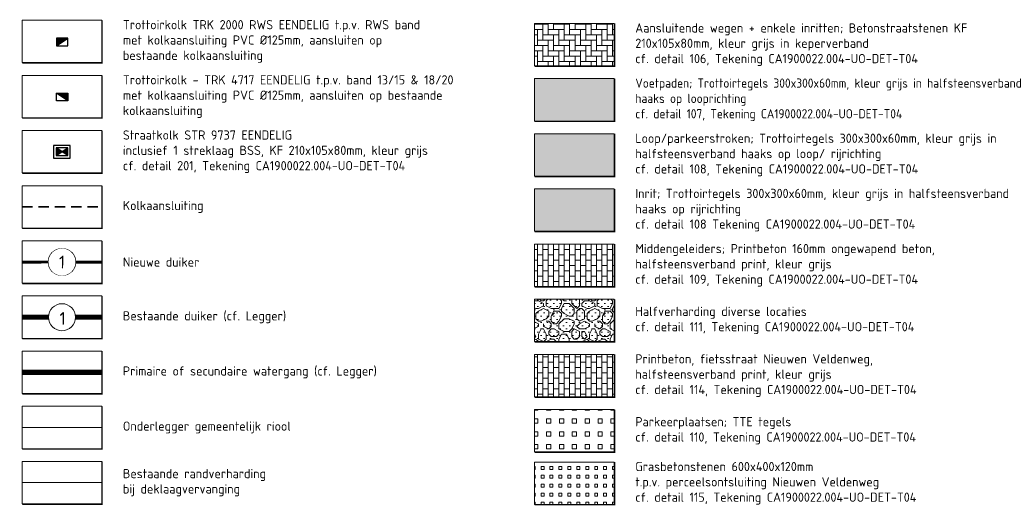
# Model space of a CAD drawing. Header units: metres. Extents: x 163543 to 168130, y 402678 to 405437.
# Tile 232 of 256: x 168016 to 168055, y 403398 to 403417. Entities that reach past the tile are written whole.
import ezdxf
from ezdxf.enums import TextEntityAlignment as Align

# ---------------------------------------------------------------- set-up
doc = ezdxf.new("R2010")
doc.units = ezdxf.units.M
doc.set_wipeout_variables(frame=1)
for name, pattern in [('X-CA190022.004-UO-TXT_Legenda$0$DASHED2', [0.375, 0.25, -0.125]), ('X-CA190022.004-UO-TXT_Legenda$0$RI-HWA_BETON', [11.4, 9, -2.4]), ('X-CA190022.004-UO-TXT_Legenda$0$RI-HWA_PVC', [6.4, 4, -2.4])]:
    doc.linetypes.add(name, pattern=pattern)
doc.layers.get('0').update_dxf_attribs({"lineweight": 25})
for name, color, linetype, lineweight in [('X-CA190022.004-UO-TXT_Legenda$0$B-WE-KW-KUNSTWERK_DUIKER-G', 1, 'Continuous', 18), ('X-CA190022.004-UO-TXT_Legenda$0$B-WE-RI-PERSLEIDING_ASBESTCEMENT_450-G', 210, 'X-CA190022.004-UO-TXT_Legenda$0$1-200 PERSLEIDING', 18), ('X-CA190022.004-UO-TXT_Legenda$0$B-WE-VH-KANTVERHARDING-G', 214, 'Continuous', 18), ('X-CA190022.004-UO-TXT_Legenda$0$N-WE-RI-HWA_KOLK-S-11-22 RWS BAND', 1, 'Continuous', 25), ('X-CA190022.004-UO-TXT_Legenda$0$N-WE-RI-HWA_KOLK-S-COMBI 5-20 BAND', 150, 'Continuous', 25), ('X-CA190022.004-UO-TXT_Legenda$0$N-WE-RI-HWA_KOLK-S-met streklagen', 7, 'Continuous', 25), ('X-CA190022.004-UO-TXT_Legenda$0$N-WE-RI-HWA_TRANSPORTLEIDING_BETON_250-G', 150, 'X-CA190022.004-UO-TXT_Legenda$0$RI-HWA_BETON', 35), ('X-CA190022.004-UO-TXT_Legenda$0$N-WE-RI-HWA_TRANSPORTLEIDING_PVC_160-G', 150, 'X-CA190022.004-UO-TXT_Legenda$0$RI-HWA_PVC', 35), ('X-CA190022.004-UO-TXT_Legenda$0$N-WE-VH-VERHARDING_BETONSTRAATSTEEN-A-200', 252, 'Continuous', 18), ('X-CA190022.004-UO-TXT_Legenda$0$WS_PARAMPROFIEL_WATERLOOP', 5, 'Continuous', 20), ('X-CA190022.004-UO-TXT_Legenda$0$X-XX-AL-LEGENDA-G', 7, 'Continuous', 18), ('X-CA190022.004-UO-TXT_Legenda$0$X-XX-AL-T18', 7, 'Continuous', 18), ('X-CA190022.004-UO-TXT_Legenda$0$X-XX-AL-VERWIJZING DUIKERS-S', 150, 'Continuous', 25)]:
    doc.layers.add(name, color=color, linetype=linetype, lineweight=lineweight)
for name, color, linetype, lineweight, transparency in [('X-CA190022.004-UO-TXT_Legenda$0$N-WE-VH-VERHARDING-LOOP-PARKEERSTROOK-GRIJS-A', 148, 'Continuous', 0, 0.2), ('X-CA190022.004-UO-TXT_Legenda$0$N-WE-VH-VERHARDING_BETONSTRAATSTEENPRINT PRINTBETON-A-200 NIEUWEN VELDENWEG', 24, 'Continuous', 18, 0.2), ('X-CA190022.004-UO-TXT_Legenda$0$N-WE-VH-VERHARDING_GRASBETONSTEEN-A-50 GBT', 7, 'Continuous', 18, 0.5), ('X-CA190022.004-UO-TXT_Legenda$0$N-WE-VH-VERHARDING_GRASBETONSTEEN-A-50 TTE PLATEN', 7, 'Continuous', 18, 0.5), ('X-CA190022.004-UO-TXT_Legenda$0$N-WE-VH-VERHARDING_HALFVERHARDING-A-200', 252, 'Continuous', 18, 0.5), ('X-CA190022.004-UO-TXT_Legenda$0$N-WE-VH-VERHARDING_TEGEL-A-200 60MM TEGEL', 252, 'Continuous', 18, 0.5)]:
    doc.layers.add(name, color=color, linetype=linetype, lineweight=lineweight, transparency=transparency)
doc.layers.add('X-CA190022.004-UO-TXT_Legenda$0$N-WE-VH-VERHARDING_TEGEL-A-200 80MM TEGEL', color=7, linetype='Continuous', lineweight=18, true_color=0x2a393c, transparency=0.3)
doc.styles.add('X-CA190022.004-UO-TXT_Legenda$0$NLCS-ISO', font='NLCS-ISO.ttf')
doc.styles.add('X-CA190022.004-UO-TXT_Legenda$0$NLCS-ISO-M200-T18', font='NLCS-ISO.ttf', dxfattribs={"height": 0.36})
doc.styles.add('X-CA190022.004-UO-TXT_Legenda$0$NLCS-ISO-M200-T25', font='NLCS-ISO.ttf', dxfattribs={"height": 0.5})
doc.linetypes.add('X-CA190022.004-UO-TXT_Legenda$0$1-200 PERSLEIDING', pattern='A,1.5,-0.6,["PERS",X-CA190022.004-UO-TXT_Legenda$0$NLCS-ISO,S=0.24,R=0,X=-0.5,Y=-0.12],-0.65', length=2.75)
pattern_1 = [(0, (599.97926, -27.44197), (0.21, 0.21), [0.21, -0.21]), (90, (599.97926, -27.44197), (-0.21, 1e-17), [])]

# ---------------------------------------------------------------- blocks, each defined once
blk = doc.blocks.new('X-CA190022.004-UO-TXT_Legenda$0$N-SAL-VERWIJZING_MATERIAALNUMMER-SO')
blk.add_circle((0, 0), 2.64)
blk.add_wipeout([(2.64, 0), (2.63, 0.17), (2.62, 0.33), (2.59, 0.49), (2.56, 0.66), (2.51, 0.82), (2.45, 0.97), (2.39, 1.12), (2.31, 1.27), (2.23, 1.41), (2.13, 1.55), (2.03, 1.68), (1.92, 1.81), (1.81, 1.92), (1.68, 2.03), (1.55, 2.13), (1.41, 2.23), (1.27, 2.31), (1.12, 2.39), (0.97, 2.45), (0.82, 2.51), (0.66, 2.56), (0.49, 2.59), (0.33, 2.62), (0.17, 2.63), (0, 2.64), (-0.17, 2.63), (-0.33, 2.62), (-0.49, 2.59), (-0.66, 2.56), (-0.82, 2.51), (-0.97, 2.45), (-1.12, 2.39), (-1.27, 2.31), (-1.41, 2.23), (-1.55, 2.13), (-1.68, 2.03), (-1.81, 1.92), (-1.92, 1.81), (-2.03, 1.68), (-2.13, 1.55), (-2.23, 1.41), (-2.31, 1.27), (-2.39, 1.12), (-2.45, 0.97), (-2.51, 0.82), (-2.56, 0.66), (-2.59, 0.49), (-2.62, 0.33), (-2.63, 0.17), (-2.64, 0), (-2.63, -0.17), (-2.62, -0.33), (-2.59, -0.49), (-2.56, -0.66), (-2.51, -0.82), (-2.45, -0.97), (-2.39, -1.12), (-2.31, -1.27), (-2.23, -1.41), (-2.13, -1.55), (-2.03, -1.68), (-1.92, -1.81), (-1.81, -1.92), (-1.68, -2.03), (-1.55, -2.13), (-1.41, -2.23), (-1.27, -2.31), (-1.12, -2.39), (-0.97, -2.45), (-0.82, -2.51), (-0.66, -2.56), (-0.49, -2.59), (-0.33, -2.62), (-0.17, -2.63), (0, -2.64), (0.17, -2.63), (0.33, -2.62), (0.49, -2.59), (0.66, -2.56), (0.82, -2.51), (0.97, -2.45), (1.12, -2.39), (1.27, -2.31), (1.41, -2.23), (1.55, -2.13), (1.68, -2.03), (1.81, -1.92), (1.92, -1.81), (2.03, -1.68), (2.13, -1.55), (2.23, -1.41), (2.31, -1.27), (2.39, -1.12), (2.45, -0.97), (2.51, -0.82), (2.56, -0.66), (2.59, -0.49), (2.62, -0.33)])
at = {"style": 'X-CA190022.004-UO-TXT_Legenda$0$NLCS-ISO'}
blk.add_attdef('MATERIAALNUMMER', text='', height=2.5, dxfattribs=at).set_placement((0, 0), align=Align.MIDDLE_CENTER)
blk = doc.blocks.new('*U81')
h = blk.add_hatch(color=256)
h.dxf.hatch_style = 1
h.paths.add_polyline_path([(0, 0), (-1.125, 0.75), (-1.125, -0.75)])
h.paths.add_polyline_path([(1.125, -0.75), (1.125, 0.75), (0, 0)])
for p, q in [((-1.125, -0.75), (1.125, 0.75)), ((1.125, -0.75), (-1.125, 0.75))]:
    blk.add_line(p, q)
at = {"flags": 128}
for points in [[(-1.625, -1.25), (1.625, -1.25), (1.625, 1.25), (-1.625, 1.25)], [(-1.125, -0.75), (1.125, -0.75), (1.125, 0.75), (-1.125, 0.75)]]:
    blk.add_lwpolyline(points, close=True, dxfattribs=at)
blk = doc.blocks.new('X-CA190022.004-UO-TXT_Legenda$0$N-SRI-KOLK_TROTTOIR-SO')
blk.add_hatch(color=256).paths.add_polyline_path([(1.125, 1.5), (-1.125, 1.5), (-1.125, 0)])
blk.add_line((-1.125, 0), (1.125, 1.5))
at = {"flags": 128}
blk.add_lwpolyline([(-1.125, 0), (1.125, 0), (1.125, 1.5), (-1.125, 1.5)], close=True, dxfattribs=at)
blk = doc.blocks.new('X-CA190022.004-UO-TXT_Legenda$0$blokje legenda')
at = {"layer": 'X-CA190022.004-UO-TXT_Legenda$0$X-XX-AL-LEGENDA-G', "const_width": 0.1, "flags": 128}
blk.add_lwpolyline([(7.55, 0), (7.55, -4.05), (0, -4.05)], dxfattribs=at)
at = {"layer": 'X-CA190022.004-UO-TXT_Legenda$0$X-XX-AL-LEGENDA-G', "flags": 128}
blk.add_lwpolyline([(0, 0), (0, -4), (7.5, -4), (7.5, 0)], close=True, dxfattribs=at)

msp = doc.modelspace()

# ---------------------------------------------------------------- hatches: boundary and pattern name
at = {"layer": 'X-CA190022.004-UO-TXT_Legenda$0$N-WE-VH-VERHARDING-LOOP-PARKEERSTROOK-GRIJS-A'}
h = msp.add_hatch(color=256, dxfattribs=at)
h.dxf.hatch_style = 1
h.paths.add_polyline_path([(168039.341, 403412.493), (168036.23, 403412.493), (168036.23, 403410.834), (168039.341, 403410.834)])
at = {"layer": 'X-CA190022.004-UO-TXT_Legenda$0$N-WE-VH-VERHARDING_BETONSTRAATSTEEN-A-200'}
h = msp.add_hatch(dxfattribs=at)
h.set_pattern_fill('AVH-BSS_KEIFORMAAT_KEPER', color=256, scale=2, pattern_type=2)
h.set_pattern_definition([(0, (599.97926, -27.44197), (0.21, 0.21), [0.63, -0.21]), (270, (599.97926, -27.02197), (0.21, 0.21), [0.63, -0.21])])
h.paths.add_polyline_path([(168039.341, 403416.811), (168036.23, 403416.811), (168036.23, 403415.152), (168039.341, 403415.152)])
at = {"layer": 'X-CA190022.004-UO-TXT_Legenda$0$N-WE-VH-VERHARDING_BETONSTRAATSTEEN-A-200', "ltscale": 2}
h = msp.add_hatch(dxfattribs=at)
h.set_pattern_fill('AVH-BSS_KEIFORMAAT_HALFST', color=256, scale=2, pattern_type=2)
h.set_pattern_definition(pattern_1)
h.paths.add_polyline_path([(168036.23, 403408.176), (168036.23, 403406.517), (168039.341, 403406.517), (168039.341, 403408.176)])
at = {"layer": 'X-CA190022.004-UO-TXT_Legenda$0$N-WE-VH-VERHARDING_BETONSTRAATSTEENPRINT PRINTBETON-A-200 NIEUWEN VELDENWEG', "ltscale": 0.2}
h = msp.add_hatch(dxfattribs=at)
h.set_pattern_fill('AVH-BSS_KEIFORMAAT_HALFST', color=256, scale=2, pattern_type=2)
h.set_pattern_definition(pattern_1)
h.paths.add_polyline_path([(168039.341, 403403.858), (168036.23, 403403.858), (168036.23, 403402.199), (168039.341, 403402.199)])
at = {"layer": 'X-CA190022.004-UO-TXT_Legenda$0$N-WE-VH-VERHARDING_GRASBETONSTEEN-A-50 GBT'}
h = msp.add_hatch(dxfattribs=at)
h.set_pattern_fill('AVH-GRASBETONSTEEN_04', color=256, scale=0.175, pattern_type=2)
h.set_pattern_definition([(0, (599.97926, -27.44197), (0, 0.35), [0.1166666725, -0.2333333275]), (0, (599.97926, -27.3253), (0, 0.35), [0.1166666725, -0.2333333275]), (90, (599.97926, -27.44197), (-0.35, 2e-17), [0.1166666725, -0.2333333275]), (90, (600.09593, -27.44197), (-0.35, 2e-17), [0.1166666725, -0.2333333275])])
h.paths.add_polyline_path([(168039.341, 403399.645), (168036.23, 403399.645), (168036.23, 403397.986), (168039.341, 403397.986)])
at = {"layer": 'X-CA190022.004-UO-TXT_Legenda$0$N-WE-VH-VERHARDING_GRASBETONSTEEN-A-50 TTE PLATEN'}
h = msp.add_hatch(dxfattribs=at)
h.set_pattern_fill('AVH-GRASBETONSTEEN_04', color=256, scale=0.252, pattern_type=2)
h.set_pattern_definition([(0, (-73061.7854, -177534.43457), (0, 0.504), [0.1680000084, -0.3359999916]), (0, (-73061.7854, -177534.26657), (0, 0.504), [0.1680000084, -0.3359999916]), (90, (-73061.7854, -177534.43457), (-0.504, 3e-17), [0.1680000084, -0.3359999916]), (90, (-73061.6174, -177534.43457), (-0.504, 3e-17), [0.1680000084, -0.3359999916])])
h.paths.add_polyline_path([(168039.341, 403401.699), (168036.23, 403401.699), (168036.23, 403400.04), (168039.341, 403400.04)])
at = {"layer": 'X-CA190022.004-UO-TXT_Legenda$0$N-WE-VH-VERHARDING_HALFVERHARDING-A-200', "transparency": 33554559}
h = msp.add_hatch(dxfattribs=at)
h.set_pattern_fill('AVH-HALFVERHARDING_GRIND_03', color=256, scale=0.2, pattern_type=2)
h.set_pattern_definition([(0, (599.97926, -23.1475), (0.125, 0.125), [0, -0.25]), (0, (599.9793, -23.1475), (2, 2), [0.2, -0.3, 0.1, -0.3, 0.1, -1]), (0, (600.9793, -22.9475), (2, 2), [0.1, -1.9]), (0, (600.3793, -22.8475), (2, 2), [0.1, -0.2, 0.1, -1.6]), (0, (601.3793, -22.7475), (2, 2), [0.2, -1.8]), (0, (601.5793, -22.6475), (2, 2), [0.1, -1.9]), (0, (600.9793, -22.4475), (2, 2), [0.2, -1.8]), (0, (599.9793, -22.3475), (2, 2), [0.1, -0.2, 0.1, -0.5, 0.3, -0.8]), (0, (601.3793, -22.1475), (2, 2), [0.2, -1.8]), (0, (600.1793, -22.0475), (2, 2), [0.2, -0.1, 0.1, -0.8, 0.1, -0.7]), (0, (600.0793, -21.9475), (2, 2), [0.1, -1.9]), (0, (600.7793, -21.8475), (2, 2), [0.1, -0.1, 0.1, -1.7]), (0, (600.4793, -21.7475), (2, 2), [0.1, -1.9]), (0, (601.7793, -21.6475), (2, 2), [0.1, -1.9]), (0, (600.8793, -21.5475), (2, 2), [0.1, -0.8, 0.1, -1]), (0, (600.8793, -21.4475), (2, 2), [0.2, -1.8]), (0, (601.2793, -21.3475), (2, 2), [0.2, -1.8]), (0, (600.0793, -21.2475), (2, 2), [0.1, -1.2, 0.2, -0.5]), (90, (599.9793, -22.2475), (-2, 2), [0.4, -0.4, 0.2, -1]), (90, (600.0793, -22.2475), (-2, 2), [0.1, -0.7, 0.2, -1]), (90, (600.1793, -22.7475), (-2, 2), [0.3, -1.7]), (90, (600.2793, -22.7475), (-2, 2), [0.2, -1.8]), (90, (600.3793, -23.0475), (-2, 2), [0.1, -1.2, 0.1, -0.1, 0.2, -0.3]), (90, (600.5793, -23.0475), (-2, 2), [0.1, -0.7, 0.1, -1.1]), (90, (600.6793, -22.2475), (-2, 2), [0.2, -0.3, 0.1, -0.1, 0.2, -1.1]), (90, (600.7793, -22.6475), (-2, 2), [0.2, -1.1, 0.1, -0.6]), (90, (600.8793, -23.0475), (-2, 2), [0.1, -0.1, 0.2, -1.6]), (90, (601.0793, -21.7475), (-2, 2), [0.1, -1.9]), (90, (601.1793, -21.7475), (-2, 2), [0.2, -0.2, 0.1, -0.1, 0.2, -1.2]), (90, (601.2793, -22.6475), (-2, 2), [0.1, -0.1, 0.1, -0.2, 0.1, -1.4]), (90, (601.5793, -21.9475), (-2, 2), [0.4, -1.6]), (90, (601.6793, -22.1475), (-2, 2), [0.4, -0.3, 0.2, -1.1]), (90, (601.7793, -22.9475), (-2, 2), [0.1, -0.3, 0.2, -1.4]), (90, (601.8793, -22.7475), (-2, 2), [0.3, -1.7]), (45, (600.7793, -23.1475), (0, 1.9999999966), [0.14142, -2.687007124]), (45, (601.8793, -23.0475), (0, 1.9999999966), [0.14142, -2.404167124, 0.14142, -0.14142]), (45, (600.5793, -22.9475), (0, 1.9999999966), [0.142, -1.13136, 0.14142, -1.414227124]), (45, (601.0793, -22.9475), (0, 1.9999999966), [0.14142, -2.262747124, 0.14142, -0.28284]), (45, (601.1793, -22.9475), (0, 1.9999999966), [0.28284, -1.13136, 0.28284, -1.131387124]), (45, (600.6793, -22.7475), (0, 1.9999999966), [0.1414, -1.2728, 0.1414, -0.1414, 0.1414, -0.990027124]), (45, (601.6793, -22.6475), (0, 1.9999999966), [0.14142, -0.14142, 0.14142, -2.404167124]), (45, (600.2793, -22.5475), (0, 1.9999999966), [0.14142, -1.69704, 0.14142, -0.848547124]), (45, (601.8793, -22.3475), (0, 1.9999999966), [0.1414, -0.1414, 0.1414, -0.56568, 0.1414, -1.697147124]), (45, (600.6793, -22.0475), (0, 1.9999999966), [0.14142, -2.687007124]), (45, (600.1793, -21.9475), (0, 1.9999999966), [0.282842, -2.545585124]), (45, (599.9793, -21.7475), (0, 1.9999999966), [0.14142, -0.14142, 0.14142, -2.404167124]), (45, (601.0793, -21.4475), (0, 1.9999999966), [0.14142, -2.687007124]), (45, (601.6793, -21.2475), (0, 1.9999999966), [0.14142, -2.687007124]), (135, (600.8793, -22.9475), (2e-16, 1.9999999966), [0.14142, -2.687007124]), (135, (600.9793, -22.9475), (2e-16, 1.9999999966), [0.14142, -2.687007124]), (135, (600.3793, -22.8475), (2e-16, 1.9999999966), [0.14142, -0.56568, 0.28284, -1.838487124]), (135, (599.9793, -22.8475), (2e-16, 1.9999999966), [0.14142, -2.687007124]), (135, (601.2793, -22.5475), (2e-16, 1.9999999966), [0.14142, -1.1313708, 0.14142, -1.414216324]), (135, (601.3793, -22.5475), (2e-16, 1.9999999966), [0.1414, -0.8486, 0.1414, -0.8484, 0.1414, -0.707227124]), (135, (600.1793, -22.4475), (2e-16, 1.9999999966), [0.14142, -2.687007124]), (135, (601.7793, -22.3475), (2e-16, 1.9999999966), [0.2828, -0.7071, 0.1414, -0.1414, 0.1414, -1.414327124]), (135, (600.4793, -22.0475), (2e-16, 1.9999999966), [0.14142, -2.687007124]), (135, (601.2793, -22.0475), (2e-16, 1.9999999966), [0.282842, -2.545585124]), (135, (601.3793, -22.0475), (2e-16, 1.9999999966), [0.14142, -2.687007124]), (135, (600.7793, -21.8475), (2e-16, 1.9999999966), [0.14142, -2.687007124]), (135, (600.1793, -21.5475), (2e-16, 1.9999999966), [0.14142, -2.687007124]), (135, (601.7793, -21.5475), (2e-16, 1.9999999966), [0.14142, -2.687007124]), (26.5650512, (600.1793, -23.1475), (2, 8e-10), [0.2236, -4.248535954]), (26.5650512, (599.9793, -22.9475), (2, 8e-10), [0.2236, -4.248535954]), (26.5650512, (599.9793, -22.8475), (2, 8e-10), [0.2236, -4.248535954]), (26.5650512, (600.4793, -22.8475), (2, 8e-10), [0.2236, -4.248535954]), (26.5650512, (600.3793, -22.4475), (2, 8e-10), [0.2236, -4.248535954]), (26.5650512, (600.3793, -22.3475), (2, 8e-10), [0.2236, -4.248535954]), (26.5650512, (600.7793, -21.9475), (2, 8e-10), [0.2236, -4.248535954]), (26.5650512, (600.8793, -21.8475), (2, 8e-10), [0.2236, -4.248535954]), (26.5650512, (600.0793, -21.6475), (2, 8e-10), [0.2236, -4.248535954]), (26.5650512, (600.6793, -21.6475), (2, 8e-10), [0.2236, -4.248535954]), (63.43494882, (601.6793, -23.1475), (1e-10, 2), [0.2236, -4.248535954]), (63.43494882, (601.1793, -22.8475), (1e-10, 2), [0.2236, -4.248535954]), (63.43494882, (600.8793, -22.6475), (1e-10, 2), [0.2236, -4.248535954]), (63.43494882, (601.1793, -22.3475), (1e-10, 2), [0.2236, -4.248535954]), (63.43494882, (601.2793, -22.3475), (1e-10, 2), [0.2236, -4.248535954]), (63.43494882, (600.5793, -22.0475), (1e-10, 2), [0.2236, -4.248535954]), (63.43494882, (600.3793, -21.9475), (1e-10, 2), [0.2236, -4.248535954]), (63.43494882, (601.1793, -21.5475), (1e-10, 2), [0.2236, -4.248535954]), (63.43494882, (600.3793, -21.3475), (1e-10, 2), [0.2236, -4.248535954]), (116.5650512, (600.0793, -21.9475), (-8e-10, 2), [0.2236, -4.248535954]), (116.5650512, (601.2793, -21.9475), (-8e-10, 2), [0.2236, -4.248535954]), (116.5650512, (599.9793, -21.8475), (-8e-10, 2), [0.2236, -4.248535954]), (116.5650512, (601.5793, -21.5475), (-8e-10, 2), [0.2236, -4.248535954]), (116.5650512, (600.2793, -21.4475), (-8e-10, 2), [0.2236, -4.248535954]), (116.5650512, (600.6793, -21.3475), (-8e-10, 2), [0.2236, -4.248535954]), (153.4349488, (600.7793, -23.1475), (-2, 8e-10), [0.2236, -4.248535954]), (153.4349488, (600.3793, -22.9475), (-2, 8e-10), [0.2236, -4.248535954]), (153.4349488, (601.7793, -22.8475), (-2, 8e-10), [0.2236, -4.248535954]), (153.4349488, (601.5793, -22.6475), (-2, 8e-10), [0.2236, -4.248535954]), (153.4349488, (600.7793, -22.4475), (-2, 8e-10), [0.2236, -4.248535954]), (153.4349488, (600.2793, -22.3475), (-2, 8e-10), [0.2236, -4.248535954]), (153.4349488, (600.8793, -22.3475), (-2, 8e-10), [0.2236, -4.248535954]), (153.4349488, (600.5793, -22.1475), (-2, 8e-10), [0.2236, -4.248535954]), (153.4349488, (600.5793, -21.6475), (-2, 8e-10), [0.2236, -4.248535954]), (153.4349488, (599.9793, -21.2475), (-2, 8e-10), [0.2236, -4.248535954]), (153.4349488, (601.1793, -21.2475), (-2, 8e-10), [0.2236, -4.248535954]), (153.4349488, (601.3793, -21.2475), (-2, 8e-10), [0.2236, -4.248535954])])
h.paths.add_polyline_path([(168036.23, 403406.017), (168036.23, 403404.358), (168039.341, 403404.358), (168039.341, 403406.017)])
at = {"layer": 'X-CA190022.004-UO-TXT_Legenda$0$N-WE-VH-VERHARDING_TEGEL-A-200 60MM TEGEL', "ltscale": 0.5}
h = msp.add_hatch(color=256, dxfattribs=at)
h.dxf.hatch_style = 1
h.paths.add_polyline_path([(168039.341, 403414.652), (168036.23, 403414.652), (168036.23, 403412.993), (168039.341, 403412.993)])
at = {"layer": 'X-CA190022.004-UO-TXT_Legenda$0$N-WE-VH-VERHARDING_TEGEL-A-200 80MM TEGEL'}
h = msp.add_hatch(color=256, dxfattribs=at)
h.dxf.hatch_style = 1
h.paths.add_polyline_path([(168039.341, 403410.334), (168036.23, 403410.334), (168036.23, 403408.676), (168039.341, 403408.676)])

# ---------------------------------------------------------------- linework, layer by layer
at = {"layer": 'X-CA190022.004-UO-TXT_Legenda$0$B-WE-KW-KUNSTWERK_DUIKER-G', "color": 1, "linetype": 'X-CA190022.004-UO-TXT_Legenda$0$DASHED2', "ltscale": 2, "const_width": 0.2, "flags": 128}
for points in [[(168016.168, 403405.314), (168017.196, 403405.314)], [(168018.251, 403405.314), (168019.279, 403405.314)]]:
    msp.add_lwpolyline(points, dxfattribs=at)
at = {"layer": 'X-CA190022.004-UO-TXT_Legenda$0$B-WE-KW-KUNSTWERK_DUIKER-G', "color": 1, "linetype": 'Continuous', "ltscale": 2}
msp.add_circle((168017.723, 403405.314), 0.528, dxfattribs=at)
at = {"layer": 'X-CA190022.004-UO-TXT_Legenda$0$B-WE-RI-PERSLEIDING_ASBESTCEMENT_450-G', "color": 214, "flags": 128}
msp.add_lwpolyline([(168016.168, 403400.997), (168019.279, 403400.997)], dxfattribs=at)
at = {"layer": 'X-CA190022.004-UO-TXT_Legenda$0$B-WE-VH-KANTVERHARDING-G', "flags": 128}
msp.add_lwpolyline([(168016.168, 403398.838), (168019.279, 403398.838)], dxfattribs=at)
at = {"layer": 'X-CA190022.004-UO-TXT_Legenda$0$N-WE-RI-HWA_TRANSPORTLEIDING_BETON_250-G', "lineweight": 53, "ltscale": 0.25, "flags": 128}
msp.add_lwpolyline([(168018.034, 403407.473), (168019.279, 403407.473), (168016.168, 403407.473), (168017.412, 403407.473)], dxfattribs=at)
at = {"layer": 'X-CA190022.004-UO-TXT_Legenda$0$N-WE-RI-HWA_TRANSPORTLEIDING_PVC_160-G', "ltscale": 0.1, "flags": 128}
msp.add_lwpolyline([(168016.168, 403409.632), (168019.279, 403409.632)], dxfattribs=at)
at = {"layer": 'X-CA190022.004-UO-TXT_Legenda$0$WS_PARAMPROFIEL_WATERLOOP', "const_width": 0.2}
msp.add_lwpolyline([(168019.279, 403403.155), (168016.168, 403403.155)], dxfattribs=at)

# ---------------------------------------------------------------- block references
at = {"xscale": 0.41472, "yscale": 0.41472, "zscale": 0.41472}
for p in [(168016.168, 403416.938), (168036.23, 403416.811), (168016.168, 403414.779), (168036.23, 403414.652), (168016.168, 403412.62), (168036.23, 403412.493), (168016.168, 403410.461), (168036.23, 403410.334), (168036.23, 403408.176), (168016.168, 403406.144), (168036.23, 403406.017), (168016.168, 403403.985), (168036.23, 403403.858), (168016.168, 403401.826), (168036.23, 403401.699), (168016.168, 403399.667), (168036.23, 403399.645)]:
    msp.add_blockref('X-CA190022.004-UO-TXT_Legenda$0$blokje legenda', p, dxfattribs=at)
at = {"layer": 'X-CA190022.004-UO-TXT_Legenda$0$N-WE-RI-HWA_KOLK-S-11-22 RWS BAND', "xscale": 0.2, "yscale": 0.2, "zscale": 0.2}
msp.add_blockref('X-CA190022.004-UO-TXT_Legenda$0$N-SRI-KOLK_TROTTOIR-SO', (168017.734, 403415.94), dxfattribs=at)
at = {"layer": 'X-CA190022.004-UO-TXT_Legenda$0$N-WE-RI-HWA_KOLK-S-COMBI 5-20 BAND', "xscale": -0.2, "yscale": 0.2, "zscale": 0.2}
msp.add_blockref('X-CA190022.004-UO-TXT_Legenda$0$N-SRI-KOLK_TROTTOIR-SO', (168017.734, 403413.781), dxfattribs=at)
at = {"layer": 'X-CA190022.004-UO-TXT_Legenda$0$N-WE-RI-HWA_KOLK-S-met streklagen', "xscale": 0.2, "yscale": 0.2, "zscale": 0.2}
msp.add_blockref('*U81', (168017.723, 403411.791), dxfattribs=at)

# ---------------------------------------------------------------- texts
at = {"layer": 'X-CA190022.004-UO-TXT_Legenda$0$B-WE-KW-KUNSTWERK_DUIKER-G', "color": 1, "linetype": 'X-CA190022.004-UO-TXT_Legenda$0$DASHED2', "lineweight": 35, "ltscale": 2, "insert": (168017.629, 403405.515), "char_height": 0.5, "attachment_point": 1, "style": 'X-CA190022.004-UO-TXT_Legenda$0$NLCS-ISO-M200-T25'}
msp.add_mtext_dynamic_manual_height_columns('1', width=1.70936, gutter_width=2.5, heights=[0], dxfattribs=at)
at = {"layer": 'X-CA190022.004-UO-TXT_Legenda$0$X-XX-AL-T18', "char_height": 0.36, "attachment_point": 4, "style": 'X-CA190022.004-UO-TXT_Legenda$0$NLCS-ISO-M200-T18'}
for s, width, heights, insert in [('Trottoirkolk TRK 2000 RWS EENDELIG t.p.v. RWS band\\Pmet kolkaansluiting PVC %%C125mm, aansluiten op bestaande kolkaansluiting', 12.46082, [0], (168020.108, 403416.109)), ('Aansluitende wegen + enkele inritten; Betonstraatstenen KF 210x105x80mm, kleur grijs in keperverband \\Pcf. detail 106, Tekening CA1900022.004-UO-DET-T04', 15.53474, [0], (168040.17, 403415.982)), ('\\A1;Trottoirkolk - TRK 4717 EENDELIG t.p.v. band 13/15 & 18/20 \\Pmet kolkaansluiting PVC %%C125mm, aansluiten op bestaande kolkaansluiting', 14.04163, [0], (168020.108, 403413.95)), ('Voetpaden; Trottoirtegels 300x300x60mm, kleur grijs in halfsteensverband haaks op looprichting \\Pcf. detail 107, Tekening CA1900022.004-UO-DET-T04', 16.51171, [2.535], (168040.17, 403413.823)), ('Straatkolk STR 9737 EENDELIG\\Pinclusief 1 streklaag BSS, KF 210x105x80mm, kleur grijs\\Pcf. detail 201, Tekening CA1900022.004-UO-DET-T04', 14.58283, [0], (168020.108, 403411.791)), ('Loop/parkeerstroken; Trottoirtegels 300x300x60mm, kleur grijs in halfsteensverband haaks op loop/ rijrichting \\Pcf. detail 108, Tekening CA1900022.004-UO-DET-T04', 14.8687, [0], (168040.17, 403411.664)), ('Inrit; Trottoirtegels 300x300x60mm, kleur grijs in halfsteensverband haaks op rijrichting\\Pcf. detail 108 Tekening CA1900022.004-UO-DET-T04', 14.83137, [0], (168040.17, 403409.505)), ('Kolkaansluiting', 7.94531, [0], (168020.108, 403409.632)), ('Middengeleiders; Printbeton 160mm ongewapend beton, halfsteensverband print, kleur grijs \\Pcf. detail 109, Tekening CA1900022.004-UO-DET-T04', 14.83137, [0], (168040.17, 403407.346)), ('Nieuwe duiker', 7.94531, [0], (168020.108, 403407.473)), ('Bestaande duiker (cf. Legger)', 9.33518, [0], (168020.108, 403405.314)), ('\\A1;Halfverharding diverse locaties\\P{\\A0;cf. detail 111, Tekening CA1900022.004-UO-DET-T04}', 12.52851, [0], (168040.17, 403405.187)), ('\\A1;Printbeton, fietsstraat Nieuwen Veldenweg,\\P{\\A0;halfsteensverband print, kleur grijs \\Pcf. detail 114, Tekening CA1900022.004-UO-DET-T04}', 14.31196, [0], (168040.17, 403403.028)), ('Primaire of secundaire watergang (cf. Legger)', 10.57845, [0], (168020.108, 403403.155)), ('Onderlegger gemeentelijk riool', 10.57845, [0], (168020.108, 403400.997)), ('Parkeerplaatsen; TTE tegels \\Pcf. detail 110, Tekening CA1900022.004-UO-DET-T04', 12.43346, [0], (168040.17, 403400.87)), ('Bestaande randverharding\\Pbij deklaagvervanging', 7.94531, [0], (168020.108, 403398.838)), ('Grasbetonstenen 600x400x120mm \\Pt.p.v. perceelsontsluiting Nieuwen Veldenweg\\Pcf. detail 115, Tekening CA1900022.004-UO-DET-T04', 12.43346, [0], (168040.17, 403398.815))]:
    msp.add_mtext_dynamic_manual_height_columns(s, width=width, gutter_width=2.592, heights=heights, dxfattribs=dict(at, insert=insert))

# ---------------------------------------------------------------- next in the draw order: block references
at = {"layer": 'X-CA190022.004-UO-TXT_Legenda$0$X-XX-AL-VERWIJZING DUIKERS-S', "xscale": 0.2000000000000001, "yscale": 0.2000000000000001, "zscale": 0.2000000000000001, "rotation": 358.2713611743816}
msp.add_blockref('X-CA190022.004-UO-TXT_Legenda$0$N-SAL-VERWIJZING_MATERIAALNUMMER-SO', (168017.723, 403407.473), dxfattribs=at).add_auto_attribs({'MATERIAALNUMMER': '1'})

# ---------------------------------------------------------------- next in the draw order: block references
at = {"xscale": 0.41472, "yscale": 0.41472, "zscale": 0.41472}
msp.add_blockref('X-CA190022.004-UO-TXT_Legenda$0$blokje legenda', (168016.168, 403408.303), dxfattribs=at)

doc.saveas('drawing.dxf')
